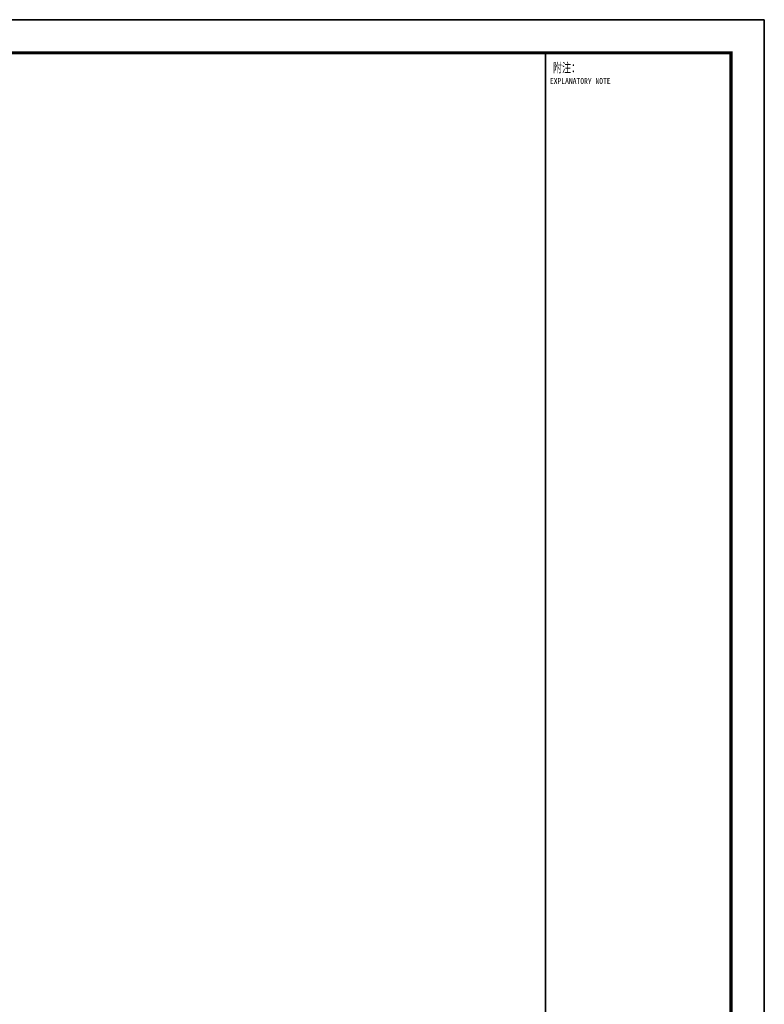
# Model space of a CAD drawing. Extents: x -302077 to 107904, y -9283 to 295706.
# Tile 155 of 256: x -6179 to 16267, y 20417 to 50117. Entities that reach past the tile are written whole.
import ezdxf
from ezdxf.enums import TextEntityAlignment as Align

# ---------------------------------------------------------------- set-up
doc = ezdxf.new("R2010")
doc.units = 0
doc.header["$LTSCALE"] = 500
doc.header["$MEASUREMENT"] = 0
doc.layers.get('0').update_dxf_attribs({"linetype": 'CONTINUOUS'})
doc.layers.add('PUB_TITLE', color=4, linetype='CONTINUOUS')
doc.layers.add('TK', color=7, linetype='CONTINUOUS')
doc.styles.add('TKHZ1', font='txt', dxfattribs={"width": 0.8})

# ---------------------------------------------------------------- blocks, each defined once
blk = doc.blocks.new('wrtgtg')
at = {"color": 4}
blk.add_line((7804, -4841), (7804, 52559), dxfattribs=at)
at = {"layer": 'PUB_TITLE'}
for p, q in [((-75296, 53559), (8804, 53559)), ((8804, 53559), (8804, -5841)), ((2204, 52559), (7804, 52559)), ((2204, 52559), (7804, 52559)), ((7804, -4841), (7804, 52559))]:
    blk.add_line(p, q, dxfattribs=at)
blk.add_lwpolyline([(-75296, -5841), (8804, -5841), (8804, 53559), (-75296, 53559)], close=True, dxfattribs=at)
at = {"layer": 'PUB_TITLE', "const_width": 100}
blk.add_lwpolyline([(-72796, -4841), (7804, -4841), (7804, 52559), (-72796, 52559)], close=True, dxfattribs=at)
at = {"layer": 'PUB_TITLE', "const_width": 50}
blk.add_lwpolyline([(2204, -4841), (2204, 52559)], dxfattribs=at)
at = {"layer": 'TK', "style": 'TKHZ1', "width": 0.7}
blk.add_text('附注：', height=280, dxfattribs=at).set_placement((2431, 51973))
at = {"layer": 'TK', "style": 'TKHZ1', "width": 0.8}
blk.add_text('EXPLANATORY NOTE', height=175, dxfattribs=at).set_placement((3257, 51710), align=Align.MIDDLE)

msp = doc.modelspace()

# ---------------------------------------------------------------- block references
msp.add_blockref('wrtgtg', (7462.635, -3441.74))

doc.saveas('drawing.dxf')
